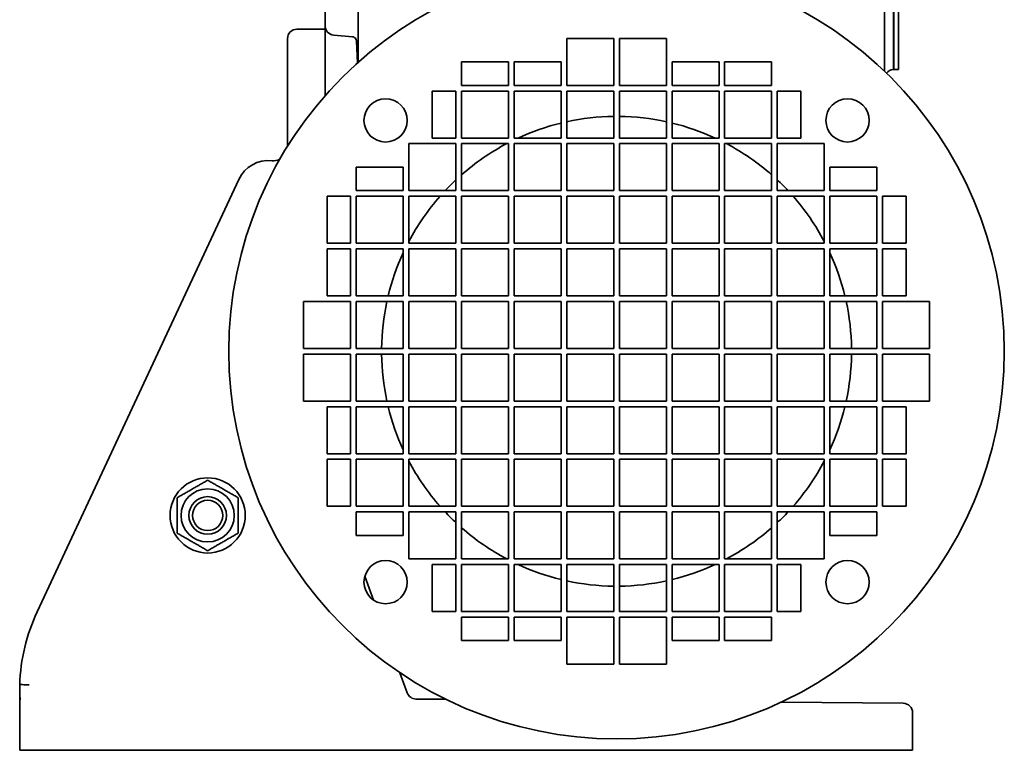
# Model space of a CAD drawing. Header units: millimetres. Extents: x 240 to 600, y 75 to 519.
# Tile 1 of 6: x 390 to 600, y 75 to 231. Entities that reach past the tile are written whole.
import ezdxf

# ---------------------------------------------------------------- set-up
doc = ezdxf.new("R2010")
doc.units = ezdxf.units.MM
doc.header["$LTSCALE"] = 2
doc.layers.add('Krawędzie widoczne(ISO)', color=7, linetype='Continuous', lineweight=35, true_color=0x262659)

msp = doc.modelspace()

# ---------------------------------------------------------------- linework, layer by layer
at = {"layer": 'Krawędzie widoczne(ISO)'}
for p, q in [((462.12, 221.46), (462.12, 494.97)), ((574.12, 494.97), (574.12, 219.62)), ((576.03, 219.96), (576.03, 419.98)), ((576.12, 419.97), (576.12, 219.97)), ((577.12, 419.97), (577.12, 219.97)), ((455.12, 229.26), (455.12, 251.59)), ((449.12, 228.54), (455.12, 228.54)), ((455.12, 214.4), (455.12, 229.04)), ((455.12, 229.04), (455.14, 229.04)), ((447.12, 216.54), (447.12, 226.54)), ((456.95, 227.26), (460.95, 226.91)), ((506.52, 216.57), (506.52, 226.57)), ((506.52, 226.57), (516.52, 226.57)), ((516.52, 226.57), (516.52, 216.57)), ((517.72, 226.57), (527.72, 226.57)), ((517.72, 216.57), (517.72, 226.57)), ((527.72, 226.57), (527.72, 216.57)), ((461.8, 226.05), (461.97, 221.33)), ((484.12, 221.57), (494.12, 221.57)), ((484.12, 216.57), (484.12, 221.57)), ((494.12, 221.57), (494.12, 216.57)), ((495.32, 216.57), (495.32, 221.57)), ((495.32, 221.57), (505.32, 221.57)), ((505.32, 221.57), (505.32, 216.57)), ((528.92, 221.57), (538.92, 221.57)), ((528.92, 216.57), (528.92, 221.57)), ((538.92, 221.57), (538.92, 216.57)), ((540.12, 216.57), (540.12, 221.57)), ((540.12, 221.57), (550.12, 221.57)), ((550.12, 221.57), (550.12, 216.57)), ((576.12, 220.07), (576.03, 219.96)), ((576.03, 219.96), (575.95, 219.96)), ((576.12, 219.97), (577.12, 219.97)), ((447.12, 216.54), (447.12, 203.63)), ((494.12, 216.57), (484.12, 216.57)), ((505.32, 216.57), (495.32, 216.57)), ((516.52, 216.57), (506.52, 216.57)), ((527.72, 216.57), (517.72, 216.57)), ((538.92, 216.57), (528.92, 216.57)), ((550.12, 216.57), (540.12, 216.57)), ((477.92, 215.37), (477.92, 205.37)), ((477.92, 215.37), (482.92, 215.37)), ((482.92, 215.37), (482.92, 205.37)), ((484.12, 205.37), (484.12, 215.37)), ((484.12, 215.37), (494.12, 215.37)), ((494.12, 215.37), (494.12, 205.37)), ((495.32, 205.37), (495.32, 215.37)), ((495.32, 215.37), (505.32, 215.37)), ((505.32, 215.37), (505.32, 205.37)), ((506.52, 205.37), (506.52, 215.37)), ((506.52, 215.37), (516.52, 215.37)), ((516.52, 215.37), (516.52, 205.37)), ((517.72, 215.37), (527.72, 215.37)), ((517.72, 205.37), (517.72, 215.37)), ((527.72, 215.37), (527.72, 205.37)), ((528.92, 205.37), (528.92, 215.37)), ((528.92, 215.37), (538.92, 215.37)), ((538.92, 215.37), (538.92, 205.37)), ((540.12, 205.37), (540.12, 215.37)), ((540.12, 215.37), (550.12, 215.37)), ((550.12, 215.37), (550.12, 205.37)), ((551.32, 205.37), (551.32, 215.37)), ((551.32, 215.37), (556.32, 215.37)), ((556.32, 205.37), (556.32, 215.37)), ((482.92, 205.37), (477.92, 205.37)), ((494.12, 205.37), (484.12, 205.37)), ((505.32, 205.37), (495.32, 205.37)), ((516.52, 205.37), (506.52, 205.37)), ((527.72, 205.37), (517.72, 205.37)), ((538.92, 205.37), (528.92, 205.37)), ((550.12, 205.37), (540.12, 205.37)), ((556.32, 205.37), (551.32, 205.37)), ((472.92, 194.17), (472.92, 204.17)), ((472.92, 204.17), (482.92, 204.17)), ((482.92, 204.17), (482.92, 194.17)), ((484.12, 194.17), (484.12, 204.17)), ((484.12, 204.17), (494.12, 204.17)), ((494.12, 204.17), (494.12, 194.17)), ((495.32, 194.17), (495.32, 204.17)), ((495.32, 204.17), (505.32, 204.17)), ((505.32, 204.17), (505.32, 194.17)), ((506.52, 194.17), (506.52, 204.17)), ((506.52, 204.17), (516.52, 204.17)), ((516.52, 204.17), (516.52, 194.17)), ((517.72, 204.17), (527.72, 204.17)), ((517.72, 194.17), (517.72, 204.17)), ((527.72, 204.17), (527.72, 194.17)), ((528.92, 204.17), (538.92, 204.17)), ((528.92, 194.17), (528.92, 204.17)), ((538.92, 204.17), (538.92, 194.17)), ((540.12, 204.17), (550.12, 204.17)), ((540.12, 194.17), (540.12, 204.17)), ((550.12, 204.17), (550.12, 194.17)), ((551.32, 204.17), (561.32, 204.17)), ((551.32, 194.17), (551.32, 204.17)), ((561.32, 204.17), (561.32, 194.17)), ((461.72, 194.17), (461.72, 199.17)), ((471.72, 199.17), (461.72, 199.17)), ((471.72, 199.17), (471.72, 194.17)), ((562.52, 194.17), (562.52, 199.17)), ((572.52, 199.17), (562.52, 199.17)), ((572.52, 199.17), (572.52, 194.17)), ((436.75, 196.54), (393.85, 104.53)), ((455.52, 182.97), (455.52, 192.97)), ((455.52, 192.97), (460.52, 192.97)), ((460.52, 192.97), (460.52, 182.97)), ((471.72, 194.17), (461.72, 194.17)), ((461.72, 182.97), (461.72, 192.97)), ((461.72, 192.97), (471.72, 192.97)), ((471.72, 192.97), (471.72, 182.97)), ((482.92, 194.17), (472.92, 194.17)), ((472.92, 182.97), (472.92, 192.97)), ((472.92, 192.97), (482.92, 192.97)), ((482.92, 192.97), (482.92, 182.97)), ((494.12, 194.17), (484.12, 194.17)), ((484.12, 182.97), (484.12, 192.97)), ((484.12, 192.97), (494.12, 192.97)), ((494.12, 192.97), (494.12, 182.97)), ((505.32, 194.17), (495.32, 194.17)), ((495.32, 182.97), (495.32, 192.97)), ((495.32, 192.97), (505.32, 192.97)), ((505.32, 192.97), (505.32, 182.97)), ((516.52, 194.17), (506.52, 194.17)), ((506.52, 182.97), (506.52, 192.97)), ((506.52, 192.97), (516.52, 192.97)), ((516.52, 192.97), (516.52, 182.97)), ((527.72, 194.17), (517.72, 194.17)), ((517.72, 192.97), (527.72, 192.97)), ((517.72, 182.97), (517.72, 192.97)), ((527.72, 192.97), (527.72, 182.97)), ((538.92, 194.17), (528.92, 194.17)), ((528.92, 192.97), (538.92, 192.97)), ((528.92, 182.97), (528.92, 192.97)), ((538.92, 192.97), (538.92, 182.97)), ((550.12, 194.17), (540.12, 194.17)), ((540.12, 192.97), (550.12, 192.97)), ((540.12, 182.97), (540.12, 192.97)), ((550.12, 192.97), (550.12, 182.97)), ((561.32, 194.17), (551.32, 194.17)), ((551.32, 192.97), (561.32, 192.97)), ((551.32, 182.97), (551.32, 192.97)), ((561.32, 192.97), (561.32, 182.97)), ((572.52, 194.17), (562.52, 194.17)), ((562.52, 192.97), (572.52, 192.97)), ((562.52, 182.97), (562.52, 192.97)), ((572.52, 192.97), (572.52, 182.97)), ((573.72, 182.97), (573.72, 192.97)), ((573.72, 192.97), (578.72, 192.97)), ((578.72, 192.97), (578.72, 182.97)), ((460.52, 182.97), (455.52, 182.97)), ((471.72, 182.97), (461.72, 182.97)), ((482.92, 182.97), (472.92, 182.97)), ((494.12, 182.97), (484.12, 182.97)), ((505.32, 182.97), (495.32, 182.97)), ((516.52, 182.97), (506.52, 182.97)), ((527.72, 182.97), (517.72, 182.97)), ((538.92, 182.97), (528.92, 182.97)), ((550.12, 182.97), (540.12, 182.97)), ((561.32, 182.97), (551.32, 182.97)), ((572.52, 182.97), (562.52, 182.97)), ((578.72, 182.97), (573.72, 182.97)), ((455.52, 171.77), (455.52, 181.77)), ((455.52, 181.77), (460.52, 181.77)), ((460.52, 181.77), (460.52, 171.77)), ((461.72, 171.77), (461.72, 181.77)), ((461.72, 181.77), (471.72, 181.77)), ((471.72, 181.77), (471.72, 171.77)), ((472.92, 171.77), (472.92, 181.77)), ((472.92, 181.77), (482.92, 181.77)), ((482.92, 181.77), (482.92, 171.77)), ((484.12, 171.77), (484.12, 181.77)), ((484.12, 181.77), (494.12, 181.77)), ((494.12, 181.77), (494.12, 171.77)), ((495.32, 171.77), (495.32, 181.77)), ((495.32, 181.77), (505.32, 181.77)), ((505.32, 181.77), (505.32, 171.77)), ((506.52, 171.77), (506.52, 181.77)), ((506.52, 181.77), (516.52, 181.77)), ((516.52, 181.77), (516.52, 171.77)), ((517.72, 181.77), (527.72, 181.77)), ((517.72, 171.77), (517.72, 181.77)), ((527.72, 181.77), (527.72, 171.77)), ((528.92, 171.77), (528.92, 181.77)), ((528.92, 181.77), (538.92, 181.77)), ((538.92, 181.77), (538.92, 171.77)), ((540.12, 171.77), (540.12, 181.77)), ((540.12, 181.77), (550.12, 181.77)), ((550.12, 181.77), (550.12, 171.77)), ((551.32, 171.77), (551.32, 181.77)), ((551.32, 181.77), (561.32, 181.77)), ((561.32, 181.77), (561.32, 171.77)), ((562.52, 181.77), (572.52, 181.77)), ((562.52, 171.77), (562.52, 181.77)), ((572.52, 181.77), (572.52, 171.77)), ((573.72, 171.77), (573.72, 181.77)), ((573.72, 181.77), (578.72, 181.77)), ((578.72, 181.77), (578.72, 171.77)), ((450.52, 160.57), (450.52, 170.57)), ((450.52, 170.57), (460.52, 170.57)), ((460.52, 171.77), (455.52, 171.77)), ((460.52, 170.57), (460.52, 160.57)), ((471.72, 171.77), (461.72, 171.77)), ((461.72, 160.57), (461.72, 170.57)), ((461.72, 170.57), (471.72, 170.57)), ((471.72, 170.57), (471.72, 160.57)), ((482.92, 171.77), (472.92, 171.77)), ((472.92, 160.57), (472.92, 170.57)), ((472.92, 170.57), (482.92, 170.57)), ((482.92, 170.57), (482.92, 160.57)), ((494.12, 171.77), (484.12, 171.77)), ((484.12, 160.57), (484.12, 170.57)), ((484.12, 170.57), (494.12, 170.57)), ((494.12, 170.57), (494.12, 160.57)), ((505.32, 171.77), (495.32, 171.77)), ((495.32, 160.57), (495.32, 170.57)), ((495.32, 170.57), (505.32, 170.57)), ((505.32, 170.57), (505.32, 160.57)), ((516.52, 171.77), (506.52, 171.77)), ((506.52, 160.57), (506.52, 170.57)), ((506.52, 170.57), (516.52, 170.57)), ((516.52, 170.57), (516.52, 160.57)), ((527.72, 171.77), (517.72, 171.77)), ((517.72, 170.57), (527.72, 170.57)), ((517.72, 160.57), (517.72, 170.57)), ((527.72, 170.57), (527.72, 160.57)), ((538.92, 171.77), (528.92, 171.77)), ((528.92, 170.57), (538.92, 170.57)), ((528.92, 160.57), (528.92, 170.57)), ((538.92, 170.57), (538.92, 160.57)), ((550.12, 171.77), (540.12, 171.77)), ((540.12, 170.57), (550.12, 170.57)), ((540.12, 160.57), (540.12, 170.57)), ((550.12, 170.57), (550.12, 160.57)), ((561.32, 171.77), (551.32, 171.77)), ((551.32, 170.57), (561.32, 170.57)), ((551.32, 160.57), (551.32, 170.57)), ((561.32, 170.57), (561.32, 160.57)), ((572.52, 171.77), (562.52, 171.77)), ((562.52, 170.57), (572.52, 170.57)), ((562.52, 160.57), (562.52, 170.57)), ((572.52, 170.57), (572.52, 160.57)), ((578.72, 171.77), (573.72, 171.77)), ((573.72, 170.57), (583.72, 170.57)), ((573.72, 160.57), (573.72, 170.57)), ((583.72, 170.57), (583.72, 160.57)), ((460.52, 160.57), (450.52, 160.57)), ((450.52, 149.37), (450.52, 159.37)), ((450.52, 159.37), (460.52, 159.37)), ((460.52, 159.37), (460.52, 149.37)), ((471.72, 160.57), (461.72, 160.57)), ((461.72, 149.37), (461.72, 159.37)), ((461.72, 159.37), (471.72, 159.37)), ((471.72, 159.37), (471.72, 149.37)), ((482.92, 160.57), (472.92, 160.57)), ((472.92, 149.37), (472.92, 159.37)), ((472.92, 159.37), (482.92, 159.37)), ((482.92, 159.37), (482.92, 149.37)), ((494.12, 160.57), (484.12, 160.57)), ((484.12, 149.37), (484.12, 159.37)), ((484.12, 159.37), (494.12, 159.37)), ((494.12, 159.37), (494.12, 149.37)), ((505.32, 160.57), (495.32, 160.57)), ((495.32, 149.37), (495.32, 159.37)), ((495.32, 159.37), (505.32, 159.37)), ((505.32, 159.37), (505.32, 149.37)), ((516.52, 160.57), (506.52, 160.57)), ((506.52, 149.37), (506.52, 159.37)), ((506.52, 159.37), (516.52, 159.37)), ((516.52, 159.37), (516.52, 149.37)), ((527.72, 160.57), (517.72, 160.57)), ((517.72, 149.37), (517.72, 159.37)), ((517.72, 159.37), (527.72, 159.37)), ((527.72, 159.37), (527.72, 149.37)), ((538.92, 160.57), (528.92, 160.57)), ((528.92, 149.37), (528.92, 159.37)), ((528.92, 159.37), (538.92, 159.37)), ((538.92, 159.37), (538.92, 149.37)), ((550.12, 160.57), (540.12, 160.57)), ((540.12, 149.37), (540.12, 159.37)), ((540.12, 159.37), (550.12, 159.37)), ((550.12, 159.37), (550.12, 149.37)), ((561.32, 160.57), (551.32, 160.57)), ((551.32, 149.37), (551.32, 159.37)), ((551.32, 159.37), (561.32, 159.37)), ((561.32, 159.37), (561.32, 149.37)), ((572.52, 160.57), (562.52, 160.57)), ((562.52, 149.37), (562.52, 159.37)), ((562.52, 159.37), (572.52, 159.37)), ((572.52, 159.37), (572.52, 149.37)), ((583.72, 160.57), (573.72, 160.57)), ((573.72, 149.37), (573.72, 159.37)), ((573.72, 159.37), (583.72, 159.37)), ((583.72, 159.37), (583.72, 149.37)), ((460.52, 149.37), (450.52, 149.37)), ((471.72, 149.37), (461.72, 149.37)), ((482.92, 149.37), (472.92, 149.37)), ((494.12, 149.37), (484.12, 149.37)), ((505.32, 149.37), (495.32, 149.37)), ((516.52, 149.37), (506.52, 149.37)), ((527.72, 149.37), (517.72, 149.37)), ((538.92, 149.37), (528.92, 149.37)), ((550.12, 149.37), (540.12, 149.37)), ((561.32, 149.37), (551.32, 149.37)), ((572.52, 149.37), (562.52, 149.37)), ((583.72, 149.37), (573.72, 149.37)), ((455.52, 138.17), (455.52, 148.17)), ((455.52, 148.17), (460.52, 148.17)), ((460.52, 148.17), (460.52, 138.17)), ((461.72, 138.17), (461.72, 148.17)), ((461.72, 148.17), (471.72, 148.17)), ((471.72, 148.17), (471.72, 138.17)), ((472.92, 148.17), (482.92, 148.17)), ((472.92, 138.17), (472.92, 148.17)), ((482.92, 148.17), (482.92, 138.17)), ((484.12, 148.17), (494.12, 148.17)), ((484.12, 138.17), (484.12, 148.17)), ((494.12, 148.17), (494.12, 138.17)), ((495.32, 148.17), (505.32, 148.17)), ((495.32, 138.17), (495.32, 148.17)), ((505.32, 148.17), (505.32, 138.17)), ((506.52, 138.17), (506.52, 148.17)), ((506.52, 148.17), (516.52, 148.17)), ((516.52, 148.17), (516.52, 138.17)), ((517.72, 138.17), (517.72, 148.17)), ((517.72, 148.17), (527.72, 148.17)), ((527.72, 148.17), (527.72, 138.17)), ((528.92, 138.17), (528.92, 148.17)), ((528.92, 148.17), (538.92, 148.17)), ((538.92, 148.17), (538.92, 138.17)), ((540.12, 138.17), (540.12, 148.17)), ((540.12, 148.17), (550.12, 148.17)), ((550.12, 148.17), (550.12, 138.17)), ((551.32, 138.17), (551.32, 148.17)), ((551.32, 148.17), (561.32, 148.17)), ((561.32, 148.17), (561.32, 138.17)), ((562.52, 148.17), (572.52, 148.17)), ((562.52, 138.17), (562.52, 148.17)), ((572.52, 148.17), (572.52, 138.17)), ((573.72, 138.17), (573.72, 148.17)), ((573.72, 148.17), (578.72, 148.17)), ((578.72, 148.17), (578.72, 138.17)), ((460.52, 138.17), (455.52, 138.17)), ((455.52, 126.97), (455.52, 136.97)), ((455.52, 136.97), (460.52, 136.97)), ((460.52, 136.97), (460.52, 126.97)), ((471.72, 138.17), (461.72, 138.17)), ((461.72, 126.97), (461.72, 136.97)), ((461.72, 136.97), (471.72, 136.97)), ((471.72, 136.97), (471.72, 126.97)), ((482.92, 138.17), (472.92, 138.17)), ((472.92, 126.97), (472.92, 136.97)), ((472.92, 136.97), (482.92, 136.97)), ((482.92, 136.97), (482.92, 126.97)), ((494.12, 138.17), (484.12, 138.17)), ((484.12, 126.97), (484.12, 136.97)), ((484.12, 136.97), (494.12, 136.97)), ((494.12, 136.97), (494.12, 126.97)), ((505.32, 138.17), (495.32, 138.17)), ((495.32, 126.97), (495.32, 136.97)), ((495.32, 136.97), (505.32, 136.97)), ((505.32, 136.97), (505.32, 126.97)), ((516.52, 138.17), (506.52, 138.17)), ((506.52, 126.97), (506.52, 136.97)), ((506.52, 136.97), (516.52, 136.97)), ((516.52, 136.97), (516.52, 126.97)), ((527.72, 138.17), (517.72, 138.17)), ((517.72, 126.97), (517.72, 136.97)), ((517.72, 136.97), (527.72, 136.97)), ((527.72, 136.97), (527.72, 126.97)), ((538.92, 138.17), (528.92, 138.17)), ((528.92, 126.97), (528.92, 136.97)), ((528.92, 136.97), (538.92, 136.97)), ((538.92, 136.97), (538.92, 126.97)), ((550.12, 138.17), (540.12, 138.17)), ((540.12, 126.97), (540.12, 136.97)), ((540.12, 136.97), (550.12, 136.97)), ((550.12, 136.97), (550.12, 126.97)), ((561.32, 138.17), (551.32, 138.17)), ((551.32, 126.97), (551.32, 136.97)), ((551.32, 136.97), (561.32, 136.97)), ((561.32, 136.97), (561.32, 126.97)), ((572.52, 138.17), (562.52, 138.17)), ((562.52, 136.97), (572.52, 136.97)), ((562.52, 126.97), (562.52, 136.97)), ((572.52, 136.97), (572.52, 126.97)), ((578.72, 138.17), (573.72, 138.17)), ((573.72, 126.97), (573.72, 136.97)), ((573.72, 136.97), (578.72, 136.97)), ((578.72, 136.97), (578.72, 126.97)), ((460.52, 126.97), (455.52, 126.97)), ((471.72, 126.97), (461.72, 126.97)), ((461.72, 120.77), (461.72, 125.77)), ((461.72, 125.77), (471.72, 125.77)), ((471.72, 125.77), (471.72, 120.77)), ((482.92, 126.97), (472.92, 126.97)), ((472.92, 115.77), (472.92, 125.77)), ((472.92, 125.77), (482.92, 125.77)), ((482.92, 125.77), (482.92, 115.77)), ((494.12, 126.97), (484.12, 126.97)), ((484.12, 115.77), (484.12, 125.77)), ((484.12, 125.77), (494.12, 125.77)), ((494.12, 125.77), (494.12, 115.77)), ((505.32, 126.97), (495.32, 126.97)), ((495.32, 115.77), (495.32, 125.77)), ((495.32, 125.77), (505.32, 125.77)), ((505.32, 125.77), (505.32, 115.77)), ((516.52, 126.97), (506.52, 126.97)), ((506.52, 115.77), (506.52, 125.77)), ((506.52, 125.77), (516.52, 125.77)), ((516.52, 125.77), (516.52, 115.77)), ((527.72, 126.97), (517.72, 126.97)), ((517.72, 115.77), (517.72, 125.77)), ((517.72, 125.77), (527.72, 125.77)), ((527.72, 125.77), (527.72, 115.77)), ((538.92, 126.97), (528.92, 126.97)), ((528.92, 115.77), (528.92, 125.77)), ((528.92, 125.77), (538.92, 125.77)), ((538.92, 125.77), (538.92, 115.77)), ((550.12, 126.97), (540.12, 126.97)), ((540.12, 115.77), (540.12, 125.77)), ((540.12, 125.77), (550.12, 125.77)), ((550.12, 125.77), (550.12, 115.77)), ((561.32, 126.97), (551.32, 126.97)), ((551.32, 115.77), (551.32, 125.77)), ((551.32, 125.77), (561.32, 125.77)), ((561.32, 125.77), (561.32, 115.77)), ((572.52, 126.97), (562.52, 126.97)), ((562.52, 125.77), (572.52, 125.77)), ((562.52, 120.77), (562.52, 125.77)), ((572.52, 125.77), (572.52, 120.77)), ((578.72, 126.97), (573.72, 126.97)), ((461.72, 120.77), (471.72, 120.77)), ((562.52, 120.77), (572.52, 120.77)), ((482.92, 115.77), (472.92, 115.77)), ((494.12, 115.77), (484.12, 115.77)), ((505.32, 115.77), (495.32, 115.77)), ((516.52, 115.77), (506.52, 115.77)), ((527.72, 115.77), (517.72, 115.77)), ((538.92, 115.77), (528.92, 115.77)), ((550.12, 115.77), (540.12, 115.77)), ((561.32, 115.77), (551.32, 115.77)), ((477.92, 114.57), (477.92, 104.57)), ((477.92, 114.57), (482.92, 114.57)), ((482.92, 114.57), (482.92, 104.57)), ((484.12, 104.57), (484.12, 114.57)), ((484.12, 114.57), (494.12, 114.57)), ((494.12, 114.57), (494.12, 104.57)), ((495.32, 104.57), (495.32, 114.57)), ((495.32, 114.57), (505.32, 114.57)), ((505.32, 114.57), (505.32, 104.57)), ((506.52, 104.57), (506.52, 114.57)), ((506.52, 114.57), (516.52, 114.57)), ((516.52, 114.57), (516.52, 104.57)), ((517.72, 104.57), (517.72, 114.57)), ((517.72, 114.57), (527.72, 114.57)), ((527.72, 114.57), (527.72, 104.57)), ((528.92, 104.57), (528.92, 114.57)), ((528.92, 114.57), (538.92, 114.57)), ((538.92, 114.57), (538.92, 104.57)), ((540.12, 104.57), (540.12, 114.57)), ((540.12, 114.57), (550.12, 114.57)), ((550.12, 114.57), (550.12, 104.57)), ((551.32, 114.57), (556.32, 114.57)), ((551.32, 104.57), (551.32, 114.57)), ((556.32, 104.57), (556.32, 114.57)), ((465.41, 107.01), (463.56, 112.1)), ((482.92, 104.57), (477.92, 104.57)), ((494.12, 104.57), (484.12, 104.57)), ((484.12, 103.37), (494.12, 103.37)), ((484.12, 98.37), (484.12, 103.37)), ((494.12, 103.37), (494.12, 98.37)), ((505.32, 104.57), (495.32, 104.57)), ((495.32, 98.37), (495.32, 103.37)), ((495.32, 103.37), (505.32, 103.37)), ((505.32, 103.37), (505.32, 98.37)), ((516.52, 104.57), (506.52, 104.57)), ((506.52, 93.37), (506.52, 103.37)), ((506.52, 103.37), (516.52, 103.37)), ((516.52, 103.37), (516.52, 93.37)), ((527.72, 104.57), (517.72, 104.57)), ((517.72, 93.37), (517.72, 103.37)), ((517.72, 103.37), (527.72, 103.37)), ((527.72, 103.37), (527.72, 93.37)), ((538.92, 104.57), (528.92, 104.57)), ((528.92, 103.37), (538.92, 103.37)), ((528.92, 98.37), (528.92, 103.37)), ((538.92, 103.37), (538.92, 98.37)), ((550.12, 104.57), (540.12, 104.57)), ((540.12, 98.37), (540.12, 103.37)), ((540.12, 103.37), (550.12, 103.37)), ((550.12, 103.37), (550.12, 98.37)), ((556.32, 104.57), (551.32, 104.57)), ((494.12, 98.37), (484.12, 98.37)), ((505.32, 98.37), (495.32, 98.37)), ((538.92, 98.37), (528.92, 98.37)), ((550.12, 98.37), (540.12, 98.37)), ((516.52, 93.37), (506.52, 93.37)), ((527.72, 93.37), (517.72, 93.37)), ((472.6, 87.27), (471.04, 91.54)), ((390.12, 89.02), (390.12, 86.24)), ((480.81, 85.89), (474.39, 85.95)), ((390.12, 85.08), (390.12, 75.03)), ((578.14, 85.04), (552.14, 85.27)), ((580.12, 75.03), (580.12, 83.04)), ((392.12, 75.03), (390.12, 75.03)), ((392.12, 75.03), (578.12, 75.03)), ((580.12, 75.03), (578.12, 75.03))]:
    msp.add_line(p, q, dxfattribs=at)
for centre, radius in [((517.12, 159.97), 82.5), ((467.98, 209.12), 4.6), ((566.27, 209.12), 4.6), ((430.12, 125.03), 8), ((430.12, 125.03), 5.65), ((430.12, 125.03), 4), ((430.12, 125.03), 4), ((430.12, 125.03), 3.23), ((467.98, 110.83), 4.6), ((566.27, 110.83), 4.6)]:
    msp.add_circle(centre, radius, dxfattribs=at)
for centre, radius, start, end in [((449.12, 226.54), 2, 90, 180), ((457.12, 229.26), 2, 180, 265), ((576.12, 217.96), 2, 95, 141.7744), ((517.12, 159.97), 50, 90.6876, 102.2396), ((517.12, 159.97), 50, 77.7604, 89.3124), ((517.12, 159.97), 50, 103.6506, 114.7696), ((517.12, 159.97), 50, 65.2304, 76.3494), ((517.12, 159.97), 50, 117.8713, 131.2999), ((517.12, 159.97), 50, 48.7001, 62.1287), ((443.1, 193.58), 7, 84.0945, 155), ((444.12, 203.53), 3, 264.0945, 296.3918), ((517.12, 159.97), 50, 133.157, 136.843), ((517.12, 159.97), 50, 43.157, 46.843), ((517.12, 159.97), 50, 138.7001, 152.1287), ((517.12, 159.97), 50, 27.8713, 41.2999), ((517.12, 159.97), 50, 155.2304, 166.3494), ((517.12, 159.97), 50, 13.6506, 24.7696), ((517.12, 159.97), 50, 167.7604, 179.3124), ((517.12, 159.97), 50, 0.6876, 12.2396), ((517.12, 159.97), 50, 180.6876, 192.2396), ((517.12, 159.97), 50, 347.7604, 359.3124), ((517.12, 159.97), 50, 193.6506, 204.7696), ((517.12, 159.97), 50, 335.2304, 346.3494), ((517.12, 159.97), 50, 207.8713, 221.2999), ((517.12, 159.97), 50, 318.7001, 332.1287), ((517.12, 159.97), 50, 223.157, 226.843), ((517.12, 159.97), 50, 313.157, 316.843), ((517.12, 159.97), 50, 228.7001, 242.1287), ((517.12, 159.97), 50, 297.8713, 311.2999), ((517.12, 159.97), 50, 245.2304, 256.3494), ((517.12, 159.97), 50, 283.6506, 294.7696), ((517.12, 159.97), 50, 257.7604, 269.3124), ((517.12, 159.97), 50, 270.6876, 282.2396), ((430.1, 87.63), 40, 155, 178.0091), ((430.1, 87.63), 40, 181.9909, 182.838), ((474.48, 87.95), 2, 200, 269.5), ((392.12, 85.08), 2, 172.5904, 180), ((578.12, 83.04), 2, 0, 89.5)]:
    msp.add_arc(centre, radius, start, end, dxfattribs=at)
for centre, major_axis, ratio, start_param, end_param in [((460.82, 225.94), (0.934, 0.358), 0.998526, 6.28025, 6.284245), ((460.8, 226), (0.981, 0.192), 0.994386, 6.273484, 6.277724)]:
    msp.add_ellipse(centre, major_axis=major_axis, ratio=ratio, start_param=start_param, end_param=end_param, dxfattribs=at)
for points, knots in [([(461.75, 226.3), (461.71, 226.4), (461.65, 226.51), (461.5, 226.67), (461.41, 226.74), (461.28, 226.82), (461.23, 226.84), (461.15, 226.87), (461.11, 226.89), (461.03, 226.9), (460.99, 226.91), (460.96, 226.91)], [0, 0, 0, 0, 0.0374943, 0.0374943, 0.0734573, 0.0734573, 0.0912463, 0.0912463, 0.1075268, 0.1075268, 0.1253417, 0.1253417, 0.1253417, 0.1253417]), ([(447.12, 203.63), (447.12, 203.65), (447.12, 203.66), (447.12, 203.68), (447.12, 203.69), (447.12, 203.7), (447.12, 203.7), (447.12, 203.7), (447.12, 203.7), (447.12, 203.7), (447.12, 203.7), (447.12, 203.7), (447.12, 203.7), (447.12, 203.7), (447.12, 203.7), (447.12, 203.7), (447.12, 203.7), (447.12, 203.7), (447.12, 203.7), (447.12, 203.7)], [0.02430252, 0.02430252, 0.02430252, 0.02430252, 0.028585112, 0.028585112, 0.030880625, 0.030880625, 0.031096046, 0.031096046, 0.031147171, 0.031147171, 0.031198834, 0.031198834, 0.031224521, 0.031224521, 0.031276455, 0.031276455, 0.031484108, 0.031484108, 0.031862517, 0.031862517, 0.031862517, 0.031862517]), ([(447.12, 203.63), (447.12, 203.64), (447.12, 203.65), (447.12, 203.67), (447.12, 203.68), (447.12, 203.69), (447.12, 203.69), (447.12, 203.69), (447.12, 203.69), (447.12, 203.7), (447.12, 203.7), (447.12, 203.7), (447.12, 203.7), (447.12, 203.7), (447.12, 203.7), (447.12, 203.7), (447.12, 203.7), (447.12, 203.7), (447.12, 203.7), (447.12, 203.7), (447.12, 203.7), (447.12, 203.7), (447.12, 203.7), (447.12, 203.7)], [0.024306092, 0.024306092, 0.024306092, 0.024306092, 0.027355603, 0.027355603, 0.029552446, 0.029552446, 0.030376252, 0.030376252, 0.030766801, 0.030766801, 0.030962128, 0.030962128, 0.031010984, 0.031010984, 0.031060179, 0.031060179, 0.03108488, 0.03108488, 0.031109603, 0.031109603, 0.031210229, 0.031210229, 0.03158085, 0.03158085, 0.03158085, 0.03158085]), ([(390.12, 89.02), (390.12, 89.02), (390.18, 89.02), (390.27, 89.01), (390.37, 89.01), (390.52, 89.01), (390.7, 89.01), (390.88, 89), (391.1, 89), (391.34, 89), (391.59, 88.99), (391.86, 88.99), (392.12, 88.98)], [0, 0, 0, 0, 0.0781179, 0.0781179, 0.0781179, 0.1562419, 0.1562419, 0.1562419, 0.2343782, 0.2343782, 0.2343782, 0.3151803, 0.3151803, 0.3151803, 0.3151803]), ([(390.14, 85.34), (390.15, 85.39), (390.16, 85.46), (390.18, 85.71), (390.21, 85.95), (390.21, 86.13), (390.21, 86.17), (390.21, 86.2), (390.21, 86.21), (390.21, 86.22), (390.21, 86.23), (390.21, 86.23), (390.21, 86.24), (390.2, 86.24), (390.2, 86.24), (390.2, 86.24)], [0.0000033, 0.0000033, 0.0000033, 0.0000033, 0.0234081, 0.0234081, 0.0851578, 0.0851578, 0.1064008, 0.1064008, 0.1139332, 0.1139332, 0.1185651, 0.1185651, 0.1221558, 0.1221558, 0.1259932, 0.1259932, 0.1259932, 0.1259932]), ([(390.14, 85.32), (390.14, 85.32), (390.14, 85.32), (390.14, 85.32), (390.14, 85.32), (390.14, 85.32), (390.14, 85.33), (390.14, 85.33), (390.14, 85.33), (390.14, 85.34), (390.14, 85.34), (390.14, 85.35), (390.14, 85.35), (390.14, 85.37), (390.15, 85.38), (390.15, 85.43), (390.15, 85.47), (390.15, 85.55), (390.15, 85.6), (390.15, 85.65)], [0, 0, 0, 0, 0.00320948, 0.00320948, 0.0051517, 0.0051517, 0.00614151, 0.00614151, 0.00697172, 0.00697172, 0.00784554, 0.00784554, 0.00938549, 0.00938549, 0.01306319, 0.01306319, 0.02408758, 0.02408758, 0.03826098, 0.03826098, 0.03826098, 0.03826098]), ([(390.14, 85.32), (390.14, 85.32), (390.14, 85.32), (390.14, 85.33), (390.14, 85.34), (390.14, 85.34), (390.14, 85.34), (390.14, 85.35), (390.14, 85.36), (390.14, 85.37), (390.14, 85.37), (390.15, 85.39), (390.15, 85.4), (390.15, 85.44), (390.15, 85.46), (390.15, 85.5), (390.15, 85.52), (390.15, 85.55)], [0.00075318, 0.00075318, 0.00075318, 0.00075318, 0.00798248, 0.00798248, 0.00970477, 0.00970477, 0.01087336, 0.01087336, 0.01272638, 0.01272638, 0.01472814, 0.01472814, 0.01800307, 0.01800307, 0.02520052, 0.02520052, 0.03130977, 0.03130977, 0.03130977, 0.03130977])]:
    msp.add_open_spline(points, degree=3, knots=knots, dxfattribs=at)
for points in [[(461.78, 226.18), (461.78, 226.19), (461.78, 226.2), (461.75, 226.29)], [(461.8, 226.05), (461.8, 226.09), (461.79, 226.13), (461.78, 226.18)], [(461.8, 226.05), (461.8, 226.05), (461.8, 226.05), (461.8, 226.05)], [(390.15, 85.65), (390.15, 85.65), (390.15, 85.65), (390.15, 85.65)], [(390.15, 85.65), (390.15, 85.65), (390.15, 85.65), (390.15, 85.65)], [(390.15, 85.65), (390.15, 85.65), (390.15, 85.65), (390.15, 85.65)]]:
    msp.add_open_spline(points, degree=3, dxfattribs=at)
for points in [[(423.62, 128.78), (426.87, 130.66), (430.12, 132.53)], [(430.12, 132.53), (433.37, 130.66), (436.62, 128.78)], [(423.62, 121.27), (423.62, 125.03), (423.62, 128.78)], [(436.62, 128.78), (436.62, 125.03), (436.62, 121.27)], [(430.12, 117.52), (426.87, 119.4), (423.62, 121.27)], [(436.62, 121.27), (433.37, 119.4), (430.12, 117.52)]]:
    msp.add_rational_spline(points, [1, 1.15470053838, 1], degree=2, dxfattribs=at)

doc.saveas('drawing.dxf')
